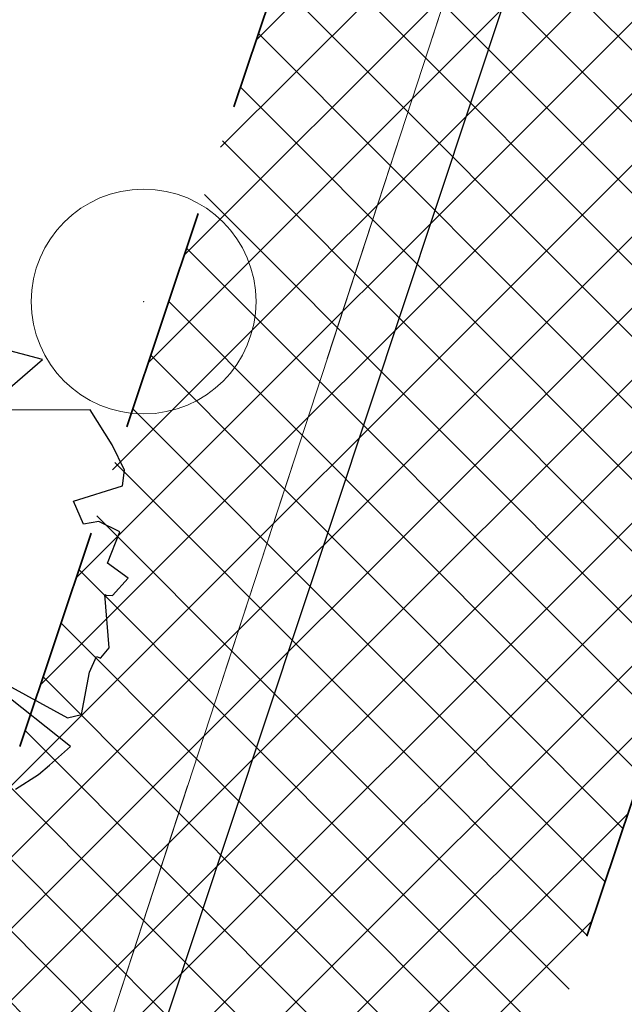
# Model space of a CAD drawing. Header units: metres. Extents: x 6599594 to 6600699, y 5687867 to 5691114.
# Tile 219 of 256: x 6599967.93 to 6599970.62, y 5688929.31 to 5688933.69. Entities that reach past the tile are written whole.
import ezdxf

# ---------------------------------------------------------------- set-up
doc = ezdxf.new("R2010")
doc.units = ezdxf.units.M
doc.header["$MEASUREMENT"] = 0
for name, pattern in [('1', [0]), ('BUG', [1.5, 1, -0.5]), ('GUK', [2, 1.5, -0.5]), ('GUZ', [1, 0.5, -0.5]), ('L_0_04', [1.5, 1, -0.5])]:
    doc.linetypes.add(name, pattern=pattern)
doc.layers.get('0').update_dxf_attribs({"color": 253, "linetype": 'CONTINUOUS', "lineweight": 13})
for name, color, linetype, lineweight in [('_kolor chodnik', 50, '1', 5), ('_kolor jezdnia', 4, '1', 0), ('_kolor pobocze', 211, '1', 5), ('_kolor zjazdy kostka', 7, '1', 5), ('_kolor ścieżka @ 1', 10, '1', 0), ('_nasadzenia', 72, 'BUG', 30), ('_obrzeze', 10, 'BUG', 35), ('Dzialki', 130, '1', 30), ('Kontury', 252, 'GUK', 9), ('OT_Komunikacja', 7, 'CONTINUOUS', 0), ('OT_ZagospodarowanieTerenu', 7, 'CONTINUOUS', 0), ('Uzytki', 252, 'GUZ', 9)]:
    doc.layers.add(name, color=color, linetype=linetype, lineweight=lineweight)
doc.layers.add('RS-drzewa projektowane', color=7, linetype='CONTINUOUS')
pattern_1 = [(45, (0, 0), (-0.1414213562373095, 0.1414213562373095), []), (135, (0, 0), (-0.1414213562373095, -0.1414213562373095), [])]

# ---------------------------------------------------------------- blocks, each defined once
blk = doc.blocks.new('d2')
at = {"layer": '_nasadzenia'}
for p, q in [((-293017.7984534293, 28215.74964162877), (-293018.0871430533, 28215.82655175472)), ((-293018.1938077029, 28215.40966504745), (-293017.7984534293, 28215.74964162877)), ((-293017.4792267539, 28215.41244162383), (-293018.1938077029, 28215.40966504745)), ((-293017.3314917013, 28215.17728852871), (-293017.4792267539, 28215.41244162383)), ((-293017.2482667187, 28215.00762989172), (-293017.3314917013, 28215.17728852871)), ((-293017.262052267, 28214.90370684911), (-293017.2482667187, 28215.00762989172)), ((-293017.5911168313, 28214.7988722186), (-293017.262052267, 28214.90370684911)), ((-293017.5240193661, 28214.64558719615), (-293017.5911168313, 28214.7988722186)), ((-293017.4198706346, 28214.66431921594), (-293017.5240193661, 28214.64558719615)), ((-293017.2806340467, 28214.59501953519), (-293017.4198706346, 28214.66431921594)), ((-293017.3634804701, 28214.38433277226), (-293017.2806340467, 28214.59501953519)), ((-293017.2244893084, 28214.28252699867), (-293017.3634804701, 28214.38433277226)), ((-293017.3293743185, 28214.16627670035), (-293017.2244893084, 28214.28252699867)), ((-293017.3515251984, 28213.81535557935), (-293017.3813259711, 28214.17316373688)), ((-293017.3813259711, 28214.17316373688), (-293017.3716003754, 28214.16984078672)), ((-293017.3716003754, 28214.16984078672), (-293017.3293743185, 28214.16627670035)), ((-293017.4071456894, 28213.74987151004), (-293017.3515251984, 28213.81535557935)), ((-293018.340181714, 28213.73353405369), (-293017.6313377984, 28213.34606689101)), ((-293017.6100354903, 28213.15411214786), (-293018.340181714, 28213.73353405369)), ((-293017.4827541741, 28213.65378966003), (-293017.4364681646, 28213.75747156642)), ((-293017.4364681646, 28213.75747156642), (-293017.4072913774, 28213.74750271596)), ((-293017.5369146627, 28213.36812186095), (-293017.4827541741, 28213.65378966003)), ((-293017.6313377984, 28213.34606689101), (-293017.5369146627, 28213.36812186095)), ((-293017.7507446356, 28213.02837527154), (-293017.6100354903, 28213.15411214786)), ((-293017.8259620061, 28212.96716830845), (-293017.7507446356, 28213.02837527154)), ((-293017.9794749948, 28212.86753276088), (-293017.8259620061, 28212.96716830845))]:
    blk.add_line(p, q, dxfattribs=at)
blk = doc.blocks.new('230')
at = {"color": 0, "linetype": 'Continuous', "lineweight": 18}
blk.add_circle((0, 0), 1, dxfattribs=at)

msp = doc.modelspace()

# ---------------------------------------------------------------- hatches: boundary and pattern name
at = {"layer": '_kolor chodnik'}
h = msp.add_hatch(dxfattribs=at)
h.set_pattern_fill('ANSI37', color=256, scale=1.6)
h.set_pattern_definition(pattern_1)
h.paths.add_polyline_path([(6599849.938171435, 5688542.085872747), (6599852.232147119, 5688548.938742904), (6599853.573135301, 5688548.489851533), (6599853.827082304, 5688549.248475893), (6599851.793849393, 5688549.929093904), (6599849.895278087, 5688548.982823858), (6599847.823506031, 5688542.793750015)])
edge = h.paths.add_edge_path()
edge.add_line((6600018.106075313, 5689087.454911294), (6600022.42781917, 5689091.229234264))
edge.add_line((6600022.42781917, 5689091.229234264), (6600020.233254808, 5689093.742094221))
edge.add_line((6600020.233254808, 5689093.742094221), (6600017.159471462, 5689091.057656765))
edge.add_arc((6600023.275194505, 5689085.385140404), 8.34143334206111, 137.1531558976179, 148.8016577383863)
edge.add_line((6600016.140105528, 5689089.706021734), (6600018.106075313, 5689087.454911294))
h.paths.add_polyline_path([(6600038.501784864, 5689187.59229436), (6600037.906968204, 5689187.700586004), (6600037.638296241, 5689186.224843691), (6600038.240083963, 5689186.115282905)])
h.paths.add_polyline_path([(6600069.098302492, 5689360.276020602), (6600068.321239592, 5689360.413462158), (6600068.064048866, 5689358.936495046), (6600068.836639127, 5689358.799546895)])
h.paths.add_polyline_path([(6600082.393785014, 5689362.950258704), (6600082.941124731, 5689366.103121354), (6600081.481377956, 5689366.361351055), (6600080.923159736, 5689363.210828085)])
h.paths.add_polyline_path([(6600074.022236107, 5689388.065861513), (6600072.983907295, 5689388.249860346), (6600072.723374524, 5689386.772538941), (6600073.760538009, 5689386.588865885)])
h.paths.add_polyline_path([(6600105.602402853, 5689486.45426531), (6600106.738797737, 5689489.760539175), (6600105.28818975, 5689490.281952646), (6600104.132785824, 5689486.965912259)])
h.paths.add_polyline_path([(6600132.519778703, 5689678.737346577), (6600131.636986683, 5689678.922259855), (6600131.330470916, 5689677.453953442), (6600132.212256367, 5689677.269208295)])
h.paths.add_polyline_path([(6600156.649397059, 5689798.7449027), (6600156.48800471, 5689797.95886096), (6600157.450195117, 5689797.757316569), (6600157.615023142, 5689798.542205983)])
h.paths.add_polyline_path([(6600189.055358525, 5689948.643107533), (6600187.902868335, 5689948.884512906), (6600187.600024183, 5689947.417400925), (6600188.748131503, 5689947.176379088)])
edge = h.paths.add_edge_path()
edge.add_line((6600204.459383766, 5690032.969035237), (6600204.153258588, 5690031.227801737))
edge.add_arc((6600202.328347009, 5690027.299936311), 4.331100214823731, 41.853001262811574, 65.08011546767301, ccw=False)
edge.add_arc((6600032.903931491, 5690051.979071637), 174.020003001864, 352.8070218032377, 353.495463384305)
edge.add_arc((6600202.372679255, 5690027.343587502), 5.999999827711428, 55.12102442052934, 69.64815978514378)
edge = h.paths.add_edge_path()
edge.add_line((6600205.046027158, 5690040.265402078), (6600204.972740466, 5690038.483452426))
edge.add_arc((6600203.986269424, 5690044.401803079), 5.999999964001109, 279.4630688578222, 294.9140560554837)
edge.add_line((6600206.513819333, 5690038.960158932), (6600206.607027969, 5690041.030672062))
edge.add_arc((6600203.986269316, 5690044.401803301), 4.270000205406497, 284.3702444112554, 307.86193139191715, ccw=False)
edge = h.paths.add_edge_path()
edge.add_arc((6600203.547470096, 5690044.558759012), 6.446878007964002, 324.43500910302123, 356.20133685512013, ccw=False)
edge.add_arc((6600203.986269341, 5690044.401803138), 6.000000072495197, 323.2169970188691, 357.4193489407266)
h.paths.add_polyline_path([(6600208.910055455, 5690121.713696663), (6600208.146285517, 5690121.748120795), (6600207.125602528, 5690121.794124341), (6600209.971605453, 5690121.665851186)])
edge = h.paths.add_edge_path()
edge.add_line((6600238.769818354, 5690481.648294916), (6600240.338176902, 5690490.87374652))
edge.add_line((6600240.338176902, 5690490.87374652), (6600241.251295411, 5690510.829461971))
edge.add_line((6600241.251295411, 5690510.829461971), (6600239.524022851, 5690510.928942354))
edge.add_line((6600239.524022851, 5690510.928942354), (6600238.633343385, 5690491.167757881))
edge.add_line((6600238.633343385, 5690491.167757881), (6600234.579716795, 5690467.661262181))
edge.add_line((6600234.579716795, 5690467.661262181), (6600234.449796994, 5690464.966873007))
edge.add_arc((6600242.443669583, 5690464.607462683), 8.001948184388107, 177.4256737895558, 268.2543056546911)
edge.add_line((6600242.199903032, 5690456.609228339), (6600242.216657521, 5690457.359274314))
edge.add_line((6600242.216657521, 5690457.359274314), (6600242.305257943, 5690458.836738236))
edge.add_arc((6600242.444504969, 5690464.607952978), 5.772894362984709, 177.0298084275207, 268.6178439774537, ccw=False)
edge.add_line((6600236.679365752, 5690464.907083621), (6600236.951876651, 5690470.95443634))
edge.add_line((6600236.951876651, 5690470.95443634), (6600238.15078669, 5690478.210832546))
edge.add_line((6600238.15078669, 5690478.210832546), (6600238.769818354, 5690481.648294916))
h.paths.add_polyline_path([(6600238.769818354, 5690481.648294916), (6600238.15078669, 5690478.210832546), (6600239.670056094, 5690477.930590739), (6600240.266710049, 5690481.376366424)])
edge = h.paths.add_edge_path()
edge.add_line((6600223.366500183, 5690460.339976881), (6600223.278629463, 5690457.997544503))
edge.add_arc((6600220.967166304, 5690465.656339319), 7.999999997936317, 286.7940807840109, 300.2738222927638)
edge.add_line((6600225.000231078, 5690458.747331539), (6600225.240084, 5690461.623695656))
edge.add_arc((6600221.105749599, 5690465.648640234), 5.76999998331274, 293.06724424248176, 315.7681070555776, ccw=False)
edge = h.paths.add_edge_path()
edge.add_arc((6600220.025145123, 5690444.676291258), 5.770000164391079, 37.996647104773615, 59.94382588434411, ccw=False)
edge.add_line((6600224.572175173, 5690448.22839199), (6600224.817793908, 5690451.081798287))
edge.add_arc((6600220.025145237, 5690444.676291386), 7.999999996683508, 53.19588653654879, 68.15166733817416)
edge.add_line((6600223.00235276, 5690452.101669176), (6600222.91504296, 5690449.670427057))
edge = h.paths.add_edge_path()
edge.add_arc((6600221.105749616, 5690465.648640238), 7.999999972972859, 328.0222308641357, 357.0132597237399)
edge.add_line((6600229.094882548, 5690465.23180147), (6600229.218816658, 5690467.593604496))
edge.add_line((6600229.218816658, 5690467.593604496), (6600228.218919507, 5690467.645774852))
edge.add_line((6600228.218919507, 5690467.645774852), (6600227.891778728, 5690461.411918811))
h.paths.add_polyline_path([(6600200.980142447, 5690012.236744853), (6600202.317278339, 5690011.956662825), (6600202.522293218, 5690012.935421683), (6600201.182321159, 5690013.216097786)])
h.paths.add_polyline_path([(6600196.457878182, 5689983.98337835), (6600195.202332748, 5689984.246370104), (6600194.899091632, 5689982.777335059), (6600196.150355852, 5689982.515240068)])
edge = h.paths.add_edge_path()
edge.add_line((6600112.305909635, 5689517.991018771), (6600112.691041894, 5689519.807934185))
edge.add_line((6600112.691041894, 5689519.807934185), (6600113.245521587, 5689522.423769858))
edge.add_line((6600113.245521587, 5689522.423769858), (6600111.553124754, 5689522.782507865))
edge.add_line((6600111.553124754, 5689522.782507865), (6600107.405864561, 5689503.21722655))
edge.add_line((6600107.405864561, 5689503.21722655), (6600099.494506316, 5689480.361667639))
edge.add_line((6600099.494506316, 5689480.361667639), (6600099.182814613, 5689478.891218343))
edge.add_arc((6600107.008997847, 5689477.232359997), 8.000059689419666, 168.0325629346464, 257.7529108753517)
edge.add_line((6600105.311960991, 5689469.414366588), (6600105.784990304, 5689471.593619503))
edge.add_arc((6600107.008927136, 5689477.232314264), 5.769999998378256, 168.0321375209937, 257.7533362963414, ccw=False)
edge.add_line((6600101.364343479, 5689478.42879883), (6600101.647245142, 5689479.76342708))
edge.add_line((6600101.647245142, 5689479.76342708), (6600104.132785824, 5689486.965912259))
edge.add_line((6600104.132785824, 5689486.965912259), (6600105.28818975, 5689490.281952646))
edge.add_line((6600105.28818975, 5689490.281952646), (6600108.240043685, 5689498.809726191))
edge.add_line((6600108.240043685, 5689498.809726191), (6600112.305909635, 5689517.991018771))
h.paths.add_polyline_path([(6600136.009573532, 5689645.499114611), (6600138.333647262, 5689645.012304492), (6600138.661671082, 5689646.578318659), (6600134.869459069, 5689647.372651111)])
at = {"layer": '_kolor jezdnia'}
h = msp.add_hatch(dxfattribs=at)
h.set_pattern_fill('ANSI37', color=4, scale=3.5)
h.set_pattern_definition([(45, (0, 0), (-0.3093592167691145, 0.3093592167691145), []), (135, (0, 0), (-0.3093592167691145, -0.3093592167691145), [])])
edge = h.paths.add_edge_path()
edge.add_line((6599833.066047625, 5688539.933393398), (6599850.649511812, 5688527.983462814))
edge.add_arc((6599857.337592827, 5688536.653968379), 10.95025544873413, 169.5012687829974, 232.3548431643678, ccw=False)
edge.add_arc((6599858.085851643, 5688536.618142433), 11.69295282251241, 162.2507788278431, 169.9967502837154, ccw=False)
edge.add_line((6599846.949484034, 5688540.182754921), (6599847.823506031, 5688542.793750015))
edge.add_line((6599847.823506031, 5688542.793750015), (6599849.895278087, 5688548.982823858))
edge.add_line((6599849.895278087, 5688548.982823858), (6599852.434748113, 5688556.56906746))
edge.add_line((6599852.434748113, 5688556.56906746), (6599928.48625871, 5688783.760284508))
edge.add_line((6599928.48625871, 5688783.760284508), (6599931.025728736, 5688791.34652811))
edge.add_line((6599931.025728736, 5688791.34652811), (6599996.657773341, 5688987.411326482))
edge.add_line((6599996.657773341, 5688987.411326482), (6599999.197243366, 5688994.997570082))
edge.add_line((6599999.197243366, 5688994.997570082), (6600021.930100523, 5689062.908193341))
edge.add_line((6600021.930100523, 5689062.908193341), (6600017.620224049, 5689067.371531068))
edge.add_line((6600017.620224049, 5689067.371531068), (6600016.714558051, 5689064.654078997))
edge.add_line((6600016.714558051, 5689064.654078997), (6600012.423620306, 5689051.835617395))
edge.add_line((6600012.423620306, 5689051.835617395), (6600009.884150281, 5689044.249373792))
edge.add_line((6600009.884150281, 5689044.249373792), (6599977.53516164, 5688947.612159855))
edge.add_line((6599977.53516164, 5688947.612159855), (6599974.995691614, 5688940.025916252))
edge.add_line((6599974.995691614, 5688940.025916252), (6599942.096912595, 5688841.746295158))
edge.add_line((6599942.096912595, 5688841.746295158), (6599939.557442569, 5688834.160051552))
edge.add_line((6599939.557442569, 5688834.160051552), (6599882.679288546, 5688664.246042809))
edge.add_line((6599882.679288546, 5688664.246042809), (6599880.139818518, 5688656.659799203))
edge.add_line((6599880.139818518, 5688656.659799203), (6599852.46454386, 5688573.984527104))
edge.add_line((6599852.46454386, 5688573.984527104), (6599842.470137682, 5688544.127903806))
edge.add_arc((6599835.706422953, 5688546.652910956), 7.219660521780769, 248.5480913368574, 339.52856074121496, ccw=False)
h.paths.add_polyline_path([(6600044.653202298, 5689172.271628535), (6600046.276244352, 5689181.431901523), (6600047.759199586, 5689189.801539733), (6600051.0603021, 5689208.432603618), (6600052.368792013, 5689215.817578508), (6600054.808584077, 5689229.587499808), (6600056.11707399, 5689236.972474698), (6600057.346666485, 5689243.912161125), (6600058.655146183, 5689251.297078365), (6600058.831439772, 5689252.292060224), (6600060.098987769, 5689259.445963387), (6600060.139929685, 5689259.677035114), (6600061.407468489, 5689266.830886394), (6600072.329030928, 5689328.470998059), (6600073.637511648, 5689335.855921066), (6600077.337304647, 5689356.73715072), (6600078.820259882, 5689365.106788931), (6600081.142794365, 5689378.214921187), (6600082.538516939, 5689386.092227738), (6600095.187867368, 5689457.483787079), (6600091.082877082, 5689465.8405575), (6600089.043088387, 5689454.328211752), (6600087.870641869, 5689447.711051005), (6600087.560133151, 5689445.958573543), (6600086.562151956, 5689440.326076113), (6600082.433200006, 5689417.022719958), (6600080.95024477, 5689408.65308175), (6600077.202698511, 5689387.502337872), (6600075.719743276, 5689379.132699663), (6600073.469199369, 5689366.430874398), (6600071.986244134, 5689358.061236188), (6600069.98686466, 5689346.776955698), (6600068.591142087, 5689338.899649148), (6600065.559290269, 5689321.78820693), (6600064.163567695, 5689313.910900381), (6600059.719426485, 5689288.828650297), (6600058.323703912, 5689280.951343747), (6600057.563846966, 5689276.662793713), (6600056.168124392, 5689268.785487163), (6600054.804920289, 5689261.091711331), (6600053.409197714, 5689253.21440478), (6600053.264817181, 5689252.399536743), (6600051.869094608, 5689244.522230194), (6600051.183555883, 5689240.653124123), (6600049.787833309, 5689232.775817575), (6600046.593849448, 5689214.749319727), (6600045.198126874, 5689206.872013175), (6600044.41754409, 5689202.466488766), (6600042.934588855, 5689194.096850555), (6600036.429952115, 5689157.38538759), (6600034.946996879, 5689149.01574938), (6600030.579776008, 5689124.367629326), (6600027.529365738, 5689107.151445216), (6600024.895072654, 5689094.014582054), (6600030.583685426, 5689094.264316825), (6600032.945013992, 5689106.191885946), (6600043.170247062, 5689163.901990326)])
edge = h.paths.add_edge_path()
edge.add_line((6600111.106812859, 5689535.144351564), (6600111.256844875, 5689535.85214863))
edge.add_line((6600111.256844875, 5689535.85214863), (6600112.915748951, 5689543.678261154))
edge.add_line((6600112.915748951, 5689543.678261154), (6600117.304772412, 5689564.384094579))
edge.add_line((6600117.304772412, 5689564.384094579), (6600119.067357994, 5689572.699339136))
edge.add_line((6600119.067357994, 5689572.699339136), (6600120.087667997, 5689577.512794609))
edge.add_line((6600120.087667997, 5689577.512794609), (6600121.642890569, 5689584.849775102))
edge.add_line((6600121.642890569, 5689584.849775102), (6600128.436769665, 5689616.900852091))
edge.add_line((6600128.436769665, 5689616.900852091), (6600129.991992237, 5689624.237832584))
edge.add_line((6600129.991992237, 5689624.237832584), (6600132.660554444, 5689636.827148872))
edge.add_line((6600132.660554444, 5689636.827148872), (6600133.208838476, 5689639.444704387))
edge.add_line((6600133.208838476, 5689639.444704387), (6600134.848957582, 5689647.274775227))
edge.add_line((6600134.848957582, 5689647.274775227), (6600138.97649476, 5689666.979995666))
edge.add_line((6600138.97649476, 5689666.979995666), (6600140.51410642, 5689674.320687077))
edge.add_line((6600140.51410642, 5689674.320687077), (6600145.209128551, 5689696.735129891))
edge.add_line((6600145.209128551, 5689696.735129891), (6600146.746740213, 5689704.075821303))
edge.add_line((6600146.746740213, 5689704.075821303), (6600151.462308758, 5689726.588354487))
edge.add_line((6600151.462308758, 5689726.588354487), (6600152.999920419, 5689733.929045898))
edge.add_line((6600152.999920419, 5689733.929045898), (6600155.244070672, 5689744.642813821))
edge.add_line((6600155.244070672, 5689744.642813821), (6600156.781682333, 5689751.983505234))
edge.add_line((6600156.781682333, 5689751.983505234), (6600161.635515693, 5689775.156126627))
edge.add_line((6600161.635515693, 5689775.156126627), (6600163.378142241, 5689783.475576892))
edge.add_line((6600163.378142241, 5689783.475576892), (6600163.850769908, 5689785.731942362))
edge.add_line((6600163.850769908, 5689785.731942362), (6600167.028500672, 5689800.902704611))
edge.add_line((6600167.028500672, 5689800.902704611), (6600179.49088801, 5689860.399222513))
edge.add_line((6600179.49088801, 5689860.399222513), (6600181.233514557, 5689868.718672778))
edge.add_line((6600181.233514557, 5689868.718672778), (6600181.84713393, 5689871.648144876))
edge.add_line((6600181.84713393, 5689871.648144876), (6600183.384745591, 5689878.988836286))
edge.add_line((6600183.384745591, 5689878.988836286), (6600184.935818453, 5689886.393792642))
edge.add_line((6600184.935818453, 5689886.393792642), (6600186.575937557, 5689894.223863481))
edge.add_line((6600186.575937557, 5689894.223863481), (6600194.05133812, 5689929.912074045))
edge.add_line((6600194.05133812, 5689929.912074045), (6600195.691457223, 5689937.742144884))
edge.add_line((6600195.691457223, 5689937.742144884), (6600202.915799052, 5689972.231779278))
edge.add_line((6600202.915799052, 5689972.231779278), (6600204.555918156, 5689980.061850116))
edge.add_line((6600204.555918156, 5689980.061850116), (6600206.062781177, 5689987.255744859))
edge.add_line((6600206.062781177, 5689987.255744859), (6600207.702900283, 5689995.085815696))
edge.add_line((6600207.702900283, 5689995.085815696), (6600210.232559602, 5690007.162628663))
edge.add_line((6600210.232559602, 5690007.162628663), (6600211.694938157, 5690014.144150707))
edge.add_arc((6600028.177652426, 5690052.584442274), 187.5000004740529, 348.1696294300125, 357.4195276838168)
edge.add_line((6600215.487522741, 5690044.142720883), (6600208.310270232, 5690026.480446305))
edge.add_arc((6600032.903933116, 5690051.97907145), 177.2500013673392, 348.1696294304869, 351.7289130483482, ccw=False)
edge.add_line((6600206.38894146, 5690015.640182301), (6600205.966941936, 5690013.625519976))
edge.add_line((6600205.966941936, 5690013.625519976), (6600204.326822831, 5690005.795449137))
edge.add_line((6600204.326822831, 5690005.795449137), (6600197.076961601, 5689971.183982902))
edge.add_line((6600197.076961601, 5689971.183982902), (6600195.334335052, 5689962.864532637))
edge.add_line((6600195.334335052, 5689962.864532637), (6600193.44722506, 5689953.855305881))
edge.add_line((6600193.44722506, 5689953.855305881), (6600191.909227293, 5689946.512771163))
edge.add_line((6600191.909227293, 5689946.512771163), (6600185.496844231, 5689915.899498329))
edge.add_line((6600185.496844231, 5689915.899498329), (6600183.856521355, 5689908.068454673))
edge.add_line((6600183.856521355, 5689908.068454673), (6600182.066605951, 5689899.523243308))
edge.add_line((6600182.066605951, 5689899.523243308), (6600180.32407057, 5689891.204228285))
edge.add_line((6600180.32407057, 5689891.204228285), (6600174.320344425, 5689862.541919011))
edge.add_line((6600174.320344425, 5689862.541919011), (6600172.577809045, 5689854.222903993))
edge.add_line((6600172.577809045, 5689854.222903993), (6600163.663810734, 5689811.666703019))
edge.add_line((6600163.663810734, 5689811.666703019), (6600162.023782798, 5689803.837067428))
edge.add_line((6600162.023782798, 5689803.837067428), (6600160.924220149, 5689798.587659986))
edge.add_line((6600160.924220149, 5689798.587659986), (6600159.279208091, 5689790.734229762))
edge.add_line((6600159.279208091, 5689790.734229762), (6600157.107250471, 5689780.365115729))
edge.add_line((6600157.107250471, 5689780.365115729), (6600155.462238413, 5689772.511685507))
edge.add_line((6600155.462238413, 5689772.511685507), (6600153.380318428, 5689762.572418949))
edge.add_line((6600153.380318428, 5689762.572418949), (6600151.735124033, 5689754.718118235))
edge.add_line((6600151.735124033, 5689754.718118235), (6600148.586504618, 5689739.686336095))
edge.add_line((6600148.586504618, 5689739.686336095), (6600146.885007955, 5689731.563243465))
edge.add_line((6600146.885007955, 5689731.563243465), (6600141.75088822, 5689707.052510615))
edge.add_line((6600141.75088822, 5689707.052510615), (6600140.110896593, 5689699.223048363))
edge.add_line((6600140.110896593, 5689699.223048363), (6600133.483561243, 5689667.583574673))
edge.add_line((6600133.483561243, 5689667.583574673), (6600131.860394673, 5689659.834436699))
edge.add_line((6600131.860394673, 5689659.834436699), (6600131.740984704, 5689659.26436315))
edge.add_line((6600131.740984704, 5689659.26436315), (6600130.117814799, 5689651.515209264))
edge.add_line((6600130.117814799, 5689651.515209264), (6600127.27873359, 5689637.961189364))
edge.add_line((6600127.27873359, 5689637.961189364), (6600126.924568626, 5689636.290366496))
edge.add_line((6600126.924568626, 5689636.290366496), (6600125.166244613, 5689627.995226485))
edge.add_line((6600125.166244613, 5689627.995226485), (6600118.009503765, 5689594.232298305))
edge.add_line((6600118.009503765, 5689594.232298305), (6600116.25117975, 5689585.937158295))
edge.add_line((6600116.25117975, 5689585.937158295), (6600113.665314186, 5689573.737975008))
edge.add_line((6600113.665314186, 5689573.737975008), (6600111.898534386, 5689565.402943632))
edge.add_line((6600111.898534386, 5689565.402943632), (6600104.889982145, 5689532.339115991))
edge.add_line((6600104.889982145, 5689532.339115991), (6600103.22663594, 5689524.492047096))
edge.add_line((6600103.22663594, 5689524.492047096), (6600096.623876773, 5689493.342605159))
edge.add_line((6600096.623876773, 5689493.342605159), (6600094.968986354, 5689485.535427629))
edge.add_line((6600094.968986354, 5689485.535427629), (6600094.300101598, 5689482.379870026))
edge.add_line((6600094.300101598, 5689482.379870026), (6600099.182814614, 5689478.891218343))
edge.add_line((6600099.182814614, 5689478.891218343), (6600099.494506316, 5689480.361667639))
edge.add_line((6600099.494506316, 5689480.361667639), (6600111.106812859, 5689535.144351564))
edge = h.paths.add_edge_path()
edge.add_arc((6600239.213891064, 5690851.400367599), 10.00000000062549, -2.8342403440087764, 76.13703556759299, ccw=False)
edge.add_line((6600249.201658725, 5690850.905901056), (6600249.082723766, 5690848.503524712))
edge.add_line((6600249.082723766, 5690848.503524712), (6600247.016487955, 5690806.767468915))
edge.add_line((6600247.016487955, 5690806.767468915), (6600246.092398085, 5690789.152178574))
edge.add_line((6600246.092398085, 5690789.152178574), (6600233.768116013, 5690572.015170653))
edge.add_line((6600233.768116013, 5690572.015170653), (6600228.959056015, 5690465.296202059))
edge.add_line((6600228.959056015, 5690465.296202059), (6600234.588724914, 5690465.017134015))
edge.add_line((6600234.588724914, 5690465.017134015), (6600239.262540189, 5690571.767576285))
edge.add_line((6600239.262540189, 5690571.767576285), (6600252.50503885, 5690806.400146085))
edge.add_line((6600252.50503885, 5690806.400146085), (6600254.569211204, 5690848.094521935))
edge.add_arc((6600262.559425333, 5690847.6989487), 7.999999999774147, 76.13703557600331, 177.1657596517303, ccw=False)
edge.add_line((6600264.476229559, 5690855.465921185), (6600241.609896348, 5690861.109083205))
edge = h.paths.add_edge_path()
edge.add_line((6600250.031475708, 5690451.625307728), (6600250.231741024, 5690455.772579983))
edge.add_line((6600250.231741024, 5690455.772579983), (6600246.257763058, 5690456.417303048))
edge.add_line((6600246.257763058, 5690456.417303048), (6600242.171761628, 5690456.61060902))
edge.add_arc((6600242.563100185, 5690464.586983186), 7.985968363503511, 176.9123644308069, 267.1911945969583, ccw=False)
edge.add_line((6600234.588724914, 5690465.017134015), (6600228.959056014, 5690465.296202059))
edge.add_arc((6600220.965133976, 5690465.657286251), 8.002072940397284, 267.8289300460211, 357.413716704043, ccw=False)
edge.add_line((6600220.661989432, 5690457.660957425), (6600212.406915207, 5690458.119572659))
edge.add_line((6600212.406915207, 5690458.119572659), (6600208.431872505, 5690457.817501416))
edge.add_line((6600208.431872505, 5690457.817501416), (6600208.233912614, 5690454.548331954))
edge.add_line((6600208.233912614, 5690454.548331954), (6600212.129565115, 5690453.127270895))
edge.add_line((6600212.129565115, 5690453.127270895), (6600218.640548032, 5690452.76554962))
edge.add_line((6600218.640548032, 5690452.76554962), (6600216.486747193, 5690452.885205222))
edge.add_line((6600216.486747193, 5690452.885205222), (6600220.468905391, 5690452.663974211))
edge.add_arc((6600220.025145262, 5690444.676291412), 7.99999997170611, -0.3386579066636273, 86.8201700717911, ccw=False)
edge.add_line((6600228.025005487, 5690444.629006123), (6600227.803602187, 5690439.649256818))
edge.add_line((6600227.803602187, 5690439.649256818), (6600226.885525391, 5690435.936828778))
edge.add_line((6600226.885525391, 5690435.936828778), (6600225.534849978, 5690405.967249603))
edge.add_line((6600225.534849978, 5690405.967249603), (6600226.115199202, 5690402.187514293))
edge.add_line((6600226.115199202, 5690402.187514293), (6600213.445139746, 5690121.008786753))
edge.add_line((6600213.445139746, 5690121.008786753), (6600213.352800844, 5690118.960058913))
edge.add_line((6600213.352800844, 5690118.960058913), (6600209.980184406, 5690044.131649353))
edge.add_arc((6600203.98626942, 5690044.401803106), 5.999999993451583, 257.4162346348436, 357.41934921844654, ccw=False)
edge.add_line((6600202.679069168, 5690038.545931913), (6600201.589735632, 5690033.666039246))
edge.add_line((6600201.589735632, 5690033.666039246), (6600203.67987942, 5690033.199458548))
edge.add_arc((6600202.372679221, 5690027.343587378), 5.999999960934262, -8.27108729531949, 77.41623506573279, ccw=False)
edge.add_line((6600208.310270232, 5690026.480446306), (6600215.487522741, 5690044.142720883))
edge.add_line((6600215.487522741, 5690044.142720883), (6600216.199687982, 5690059.9446614))
edge.add_line((6600216.199687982, 5690059.9446614), (6600216.537356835, 5690067.437056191))
edge.add_line((6600216.537356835, 5690067.437056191), (6600223.893528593, 5690230.66011469))
edge.add_line((6600223.893528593, 5690230.66011469), (6600224.231197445, 5690238.152509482))
edge.add_line((6600224.231197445, 5690238.152509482), (6600233.507835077, 5690443.987992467))
edge.add_arc((6600241.499722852, 5690443.627812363), 7.999999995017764, 87.29208981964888, 177.4195277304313, ccw=False)
edge.add_line((6600241.877677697, 5690451.618879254), (6600246.021541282, 5690451.422886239))
edge.add_line((6600246.021541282, 5690451.422886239), (6600246.427694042, 5690451.44338883))
edge.add_line((6600246.427694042, 5690451.44338883), (6600246.79397003, 5690451.461878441))
edge.add_line((6600246.79397003, 5690451.461878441), (6600250.031475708, 5690451.625307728))
edge = h.paths.add_edge_path()
edge.add_line((6600007.33756506, 5689086.20374581), (6600006.980466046, 5689080.740822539))
edge.add_line((6600006.980466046, 5689080.740822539), (6600007.229745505, 5689080.720859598))
edge.add_line((6600007.229745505, 5689080.720859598), (6600008.093335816, 5689080.601653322))
edge.add_line((6600008.093335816, 5689080.601653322), (6600008.702681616, 5689080.53831051))
edge.add_arc((6600008.140193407, 5689070.554142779), 9.999999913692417, -18.557800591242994, 86.77547804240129, ccw=False)
edge.add_line((6600017.620224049, 5689067.371531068), (6600021.930100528, 5689062.908193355))
edge.add_arc((6599734.83819726, 5689159.011261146), 302.7499967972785, 341.4922000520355, 343.8640860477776)
edge.add_arc((6600034.895369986, 5689072.315877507), 9.581213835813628, 98.63328270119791, 164.5273290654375, ccw=False)
edge.add_line((6600033.457137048, 5689081.788529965), (6600033.832640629, 5689081.798737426))
edge.add_line((6600033.832640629, 5689081.798737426), (6600034.422462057, 5689082.05700874))
edge.add_line((6600034.422462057, 5689082.05700874), (6600036.833623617, 5689082.139040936))
edge.add_line((6600036.833623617, 5689082.139040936), (6600036.730225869, 5689087.148851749))
edge.add_line((6600036.730225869, 5689087.148851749), (6600036.579860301, 5689087.134303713))
edge.add_arc((6600036.479565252, 5689093.136286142), 6.002820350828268, 169.1687651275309, 270.9573417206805, ccw=False)
edge.add_line((6600030.583685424, 5689094.264316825), (6600024.895072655, 5689094.014582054))
edge.add_arc((6600015.200558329, 5689096.162123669), 9.929528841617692, 271.0943432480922, 347.5094668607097, ccw=False)
edge.add_arc((6600014.909438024, 5689089.646776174), 3.446070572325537, 264.4236009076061, 278.0194998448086, ccw=False)
edge.add_line((6600014.574573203, 5689086.217014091), (6600014.299554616, 5689086.232508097))
edge.add_line((6600014.299554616, 5689086.232508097), (6600010.474232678, 5689086.448019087))
edge.add_line((6600010.474232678, 5689086.448019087), (6600007.33756506, 5689086.20374581))
edge = h.paths.add_edge_path()
edge.add_line((6600105.490725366, 5689463.953528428), (6600106.927559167, 5689464.047234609))
edge.add_line((6600106.927559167, 5689464.047234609), (6600107.835, 5689468.66))
edge.add_line((6600107.835, 5689468.66), (6600105.311960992, 5689469.414366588))
edge.add_arc((6600107.008997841, 5689477.232359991), 8.000059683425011, 168.0325628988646, 257.75291091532, ccw=False)
edge.add_line((6600099.182814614, 5689478.891218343), (6600094.300101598, 5689482.379870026))
edge.add_arc((6600586.245114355, 5689378.104238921), 502.8750369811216, 168.032376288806, 169.9522165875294)
edge.add_line((6600091.082877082, 5689465.8405575), (6600095.187867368, 5689457.483787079))
edge.add_arc((6600103.065173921, 5689456.088064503), 8.000000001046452, 77.7533362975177, 169.9524553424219, ccw=False)
edge.add_line((6600104.762140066, 5689463.906012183), (6600105.490725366, 5689463.953528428))
at = {"layer": '_kolor pobocze'}
h = msp.add_hatch(dxfattribs=at)
h.set_pattern_fill('ANSI37', color=256, scale=1.6)
h.set_pattern_definition(pattern_1)
edge = h.paths.add_edge_path()
edge.add_line((6600035.926965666, 5689101.569442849), (6600036.046865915, 5689102.311543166))
edge.add_arc((6600058.171848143, 5689233.778275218), 133.3154772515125, 259.4578941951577, 260.4470163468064, ccw=False)
edge.add_line((6600033.780707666, 5689102.713067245), (6600032.142559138, 5689101.847662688))
edge.add_arc((6599734.838175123, 5689159.011266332), 302.7500195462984, 347.6801154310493, 349.11639019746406, ccw=False)
edge.add_arc((6600036.478170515, 5689093.133441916), 6.000000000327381, 167.68011541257, 271.5571101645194)
edge.add_line((6600036.64121064, 5689087.1356575), (6600036.730491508, 5689087.137804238))
edge.add_line((6600036.730491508, 5689087.137804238), (6600036.712463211, 5689087.887583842))
edge.add_line((6600036.712463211, 5689087.887583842), (6600036.559840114, 5689087.884077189))
edge.add_arc((6600036.482532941, 5689093.14290691), 5.259397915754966, 170.6455005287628, 270.8422131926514, ccw=False)
edge.add_arc((6600545.796425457, 5688991.216220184), 524.6691769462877, 167.9170060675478, 168.7028219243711, ccw=False)
edge.add_line((6600032.751078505, 5689101.044345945), (6600034.011432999, 5689101.917298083))
edge.add_line((6600034.011432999, 5689101.917298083), (6600035.926965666, 5689101.569442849))
edge = h.paths.add_edge_path()
edge.add_line((6600002.828843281, 5688994.032881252), (6600003.066918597, 5688994.74409159))
edge.add_line((6600003.066918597, 5688994.74409159), (6600001.227880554, 5688995.359703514))
edge.add_line((6600001.227880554, 5688995.359703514), (6600000.55876659, 5688996.702196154))
edge.add_line((6600000.55876659, 5688996.702196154), (6600022.641310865, 5689062.67011804))
edge.add_arc((6599734.838193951, 5689159.011262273), 303.5000002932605, 341.4922000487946, 343.8640860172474)
edge.add_arc((6600035.267451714, 5689072.092773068), 9.250000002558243, 91.55711016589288, 163.8640860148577, ccw=False)
edge.add_line((6600035.016098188, 5689081.339357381), (6600036.868703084, 5689081.389717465))
edge.add_line((6600036.868703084, 5689081.389717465), (6600036.850674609, 5689082.139504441))
edge.add_line((6600036.850674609, 5689082.139504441), (6600034.99571817, 5689082.089080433))
edge.add_arc((6600035.267451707, 5689072.092773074), 9.999999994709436, 91.55711014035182, 163.8640860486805)
edge.add_arc((6599734.838192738, 5689159.011262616), 302.7500015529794, 341.4922000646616, 343.8640860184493, ccw=False)
edge.add_line((6600021.930100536, 5689062.908193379), (6599999.748942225, 5688996.645678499))
edge.add_line((6599999.748942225, 5688996.645678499), (6600000.695212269, 5688994.747107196))
edge.add_line((6600000.695212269, 5688994.747107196), (6600002.828843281, 5688994.032881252))
h.paths.add_polyline_path([(6599971.7492186, 5688907.297112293), (6599971.084233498, 5688908.631320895), (6599997.822068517, 5688988.526766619), (6599999.164561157, 5688989.195880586), (6600001.003599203, 5688988.580268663), (6600001.241674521, 5688989.291479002), (6599999.108043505, 5688990.005704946), (6599997.209472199, 5688989.059434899), (6599970.270280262, 5688908.583087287), (6599971.216550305, 5688906.684515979), (6599973.350181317, 5688905.970290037), (6599973.588256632, 5688906.681500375)])
h.paths.add_polyline_path([(6599932.504667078, 5688790.060553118), (6599931.835553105, 5688791.403045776), (6599968.343406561, 5688900.4641754), (6599969.685899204, 5688901.133289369), (6599971.524937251, 5688900.517677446), (6599971.763012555, 5688901.228887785), (6599969.629381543, 5688901.94311373), (6599967.730810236, 5688900.996843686), (6599931.025728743, 5688791.34652811), (6599931.971998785, 5688789.447956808), (6599934.105629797, 5688788.73373086), (6599934.343705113, 5688789.4449412)])
at = {"layer": '_kolor zjazdy kostka'}
h = msp.add_hatch(dxfattribs=at)
h.set_pattern_fill('ANSI37', color=256, scale=1.6)
h.set_pattern_definition(pattern_1)
h.paths.add_polyline_path([(6600244.137440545, 5690813.934732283), (6600242.369522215, 5690814.022127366), (6600242.097568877, 5690808.528921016), (6600243.865482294, 5690808.441426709)])
h.paths.add_polyline_path([(6600247.012128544, 5690806.679412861), (6600247.442736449, 5690815.377295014), (6600247.393289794, 5690814.378518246), (6600247.113277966, 5690808.722537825)])
h.paths.add_polyline_path([(6600242.297085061, 5690788.088808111), (6600240.958726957, 5690788.155683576), (6600240.648818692, 5690782.664569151), (6600241.987258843, 5690782.599147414)])
h.paths.add_polyline_path([(6600245.558275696, 5690780.919298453), (6600246.037231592, 5690789.405686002), (6600244.985820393, 5690788.453468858), (6600244.612601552, 5690781.981345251)])
h.paths.add_polyline_path([(6600241.348405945, 5690723.711515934), (6600242.272017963, 5690722.691689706), (6600242.749709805, 5690731.155680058), (6600241.698138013, 5690730.203317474), (6600241.472690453, 5690726.27550499)])
h.paths.add_polyline_path([(6600225.772794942, 5690394.589141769), (6600224.731429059, 5690393.637598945), (6600224.461246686, 5690387.644646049), (6600225.412923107, 5690386.603142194)])
h.paths.add_polyline_path([(6600223.012390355, 5690333.280720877), (6600223.372595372, 5690341.272607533), (6600222.32835346, 5690340.318436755), (6600222.058239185, 5690334.324941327)])
h.paths.add_polyline_path([(6600215.496388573, 5690166.390602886), (6600215.856593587, 5690174.382489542), (6600214.812834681, 5690173.428760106), (6600214.542018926, 5690167.435062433)])
h.paths.add_polyline_path([(6600212.446537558, 5690121.053392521), (6600213.399499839, 5690120.010473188), (6600213.788744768, 5690128.503024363), (6600212.745135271, 5690127.54943145)])
h.paths.add_polyline_path([(6600209.977420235, 5690121.665589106), (6600210.225142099, 5690127.162117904), (6600207.346107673, 5690127.291879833), (6600207.119593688, 5690121.794395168)])
h.paths.add_polyline_path([(6600207.950178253, 5690070.725854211), (6600204.880846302, 5690070.828947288), (6600204.643784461, 5690065.333808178), (6600207.702521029, 5690065.204598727)])
h.paths.add_polyline_path([(6600200.981479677, 5690012.236464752), (6600199.969248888, 5690007.339980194), (6600201.282587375, 5690007.064882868), (6600202.31726072, 5690011.956666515)])
h.paths.add_polyline_path([(6600193.613960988, 5689970.406358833), (6600192.398010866, 5689970.660657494), (6600191.286205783, 5689965.274578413), (6600192.486379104, 5689965.023185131)])
h.paths.add_polyline_path([(6600189.061271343, 5689948.671423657), (6600189.98413328, 5689953.050774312), (6600188.818902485, 5689953.32186217), (6600187.908781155, 5689948.91282903)])
h.paths.add_polyline_path([(6600180.976201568, 5689915.317449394), (6600179.952861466, 5689910.421322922), (6600181.008474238, 5689910.200199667), (6600182.033843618, 5689915.09540201)])
h.paths.add_polyline_path([(6600176.508279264, 5689893.538690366), (6600177.476023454, 5689893.335973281), (6600178.603605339, 5689898.719146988), (6600177.636002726, 5689898.922290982)])
h.paths.add_polyline_path([(6600179.28182965, 5689859.401159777), (6600180.522246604, 5689860.211927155), (6600181.057490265, 5689860.561775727), (6600183.598022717, 5689860.029600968), (6600184.726606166, 5689865.412570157), (6600182.186324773, 5689865.943033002), (6600181.604764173, 5689866.832779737), (6600181.024456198, 5689867.720610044)])
h.paths.add_polyline_path([(6600160.200810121, 5689810.862606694), (6600159.232772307, 5689811.065842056), (6600158.207991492, 5689806.171529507), (6600159.175735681, 5689805.968812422)])
h.paths.add_polyline_path([(6600156.49391753, 5689797.987177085), (6600155.463416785, 5689793.068691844), (6600156.431160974, 5689792.865974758), (6600157.461419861, 5689797.784520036)])
edge = h.paths.add_edge_path()
edge.add_arc((6600173.111981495, 5689800.679690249), 5.999999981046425, 204.673115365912, 239.5411154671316, ccw=False)
edge.add_arc((6600173.162096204, 5689800.685330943), 6.047914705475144, 168.3203586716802, 204.5234866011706, ccw=False)
edge.add_line((6600167.239404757, 5689801.9096668), (6600163.651667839, 5689784.781499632))
edge.add_arc((6600169.524220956, 5689783.551410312), 5.999999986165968, 139.2146049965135, 168.1696294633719, ccw=False)
edge.add_arc((6600169.524220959, 5689783.551410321), 5.999999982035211, 96.80962310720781, 139.2146050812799, ccw=False)
edge.add_line((6600168.812796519, 5689789.509083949), (6600170.070461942, 5689795.507731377))
h.paths.add_polyline_path([(6600163.526364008, 5689776.866746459), (6600166.051243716, 5689776.337874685), (6600167.179826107, 5689781.720838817), (6600164.653945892, 5689782.249920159), (6600163.941148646, 5689783.340449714), (6600163.493329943, 5689784.025580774), (6600161.750703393, 5689775.706130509), (6600162.438017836, 5689776.155376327)])
h.paths.add_polyline_path([(6600152.614191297, 5689774.643430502), (6600153.639138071, 5689779.536616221), (6600152.646757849, 5689779.744928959), (6600151.646447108, 5689774.846147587)])
h.paths.add_polyline_path([(6600150.121074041, 5689767.466820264), (6600148.177624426, 5689758.16795459), (6600149.115997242, 5689757.971390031), (6600151.066362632, 5689767.268392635)])
h.paths.add_polyline_path([(6600142.970741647, 5689739.332500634), (6600141.888449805, 5689734.142420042), (6600144.036614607, 5689733.695518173), (6600145.123068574, 5689738.882330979)])
h.paths.add_polyline_path([(6600136.256357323, 5689701.052153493), (6600137.154085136, 5689700.864096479), (6600138.287960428, 5689706.274871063), (6600137.386492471, 5689706.464182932)])
h.paths.add_polyline_path([(6600130.081494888, 5689667.099389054), (6600129.212847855, 5689667.281639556), (6600128.083282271, 5689661.898895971), (6600128.953953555, 5689661.716447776)])
h.paths.add_polyline_path([(6600128.397394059, 5689659.030340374), (6600127.554144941, 5689659.207226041), (6600126.49340855, 5689653.810049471), (6600127.269860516, 5689653.647397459)])
h.paths.add_polyline_path([(6600134.990411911, 5689640.633636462), (6600137.30714639, 5689640.148363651), (6600138.339560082, 5689645.040620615), (6600136.015486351, 5689645.500958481), (6600135.435178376, 5689646.388788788), (6600134.8548704, 5689647.276619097), (6600133.214751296, 5689639.446548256), (6600134.102581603, 5689640.026856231)])
h.paths.add_polyline_path([(6600122.164164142, 5689634.294831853), (6600121.024067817, 5689628.914244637), (6600122.015114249, 5689628.705875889), (6600123.155614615, 5689634.086346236)])
h.paths.add_polyline_path([(6600114.54207576, 5689593.450769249), (6600113.493359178, 5689593.398339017), (6600112.364315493, 5689588.045694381), (6600113.29076438, 5689587.54753241)])
h.paths.add_polyline_path([(6600110.194543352, 5689572.941097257), (6600109.20781945, 5689573.148880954), (6600108.067717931, 5689567.768269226), (6600109.05014319, 5689567.535215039)])
h.paths.add_polyline_path([(6600119.083213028, 5689565.540446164), (6600119.089125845, 5689565.542290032), (6600121.462438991, 5689565.065690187), (6600122.598093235, 5689570.447168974), (6600120.229622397, 5689570.949214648), (6600119.651446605, 5689571.8119627), (6600119.073270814, 5689572.727655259), (6600117.310757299, 5689564.412754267)])
h.paths.add_polyline_path([(6600101.698666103, 5689532.937884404), (6600100.730666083, 5689533.141679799), (6600099.694214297, 5689528.250234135), (6600100.669121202, 5689528.045267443)])
h.paths.add_polyline_path([(6600094.064021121, 5689496.827028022), (6600093.080194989, 5689497.033910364), (6600092.036590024, 5689492.143967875), (6600093.038865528, 5689491.933250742)])
h.paths.add_polyline_path([(6600083.709836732, 5689453.74980843), (6600082.738586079, 5689448.336231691), (6600084.647281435, 5689448.027407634), (6600085.606840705, 5689453.416583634)])
h.paths.add_polyline_path([(6600084.434394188, 5689446.82589514), (6600083.348896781, 5689447.018140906), (6600082.567374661, 5689442.58660872), (6600083.649300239, 5689442.394910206)])
h.paths.add_polyline_path([(6600078.04194071, 5689410.721110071), (6600078.996952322, 5689416.137564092), (6600078.054833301, 5689416.304853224), (6600077.111232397, 5689410.886043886)])
h.paths.add_polyline_path([(6600072.911565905, 5689386.768652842), (6600071.960466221, 5689381.312635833), (6600072.800073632, 5689381.16322159), (6600073.766450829, 5689386.590709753)])
h.paths.add_polyline_path([(6600082.887400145, 5689379.432062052), (6600085.278102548, 5689379.03494316), (6600086.160383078, 5689383.956496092), (6600083.759726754, 5689384.355378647), (6600083.152078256, 5689385.224725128), (6600082.544429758, 5689386.094071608), (6600081.148707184, 5689378.216765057), (6600082.018053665, 5689378.824413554)])
h.paths.add_polyline_path([(6600080.731401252, 5689363.247695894), (6600080.041469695, 5689363.369939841), (6600079.433821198, 5689364.239286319), (6600078.8261727, 5689365.1086328), (6600077.343217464, 5689356.73899459), (6600078.212563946, 5689357.346643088), (6600079.081910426, 5689357.954291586), (6600081.429189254, 5689357.564866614), (6600082.388748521, 5689362.980514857)])
h.paths.add_polyline_path([(6600069.104215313, 5689360.304336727), (6600070.063917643, 5689365.720487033), (6600069.2708267, 5689365.861009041), (6600068.327152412, 5689360.441778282)])
h.paths.add_polyline_path([(6600066.550616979, 5689345.891799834), (6600065.546169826, 5689346.069805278), (6600064.677796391, 5689341.145792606), (6600065.678290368, 5689340.968483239)])
h.paths.add_polyline_path([(6600061.138656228, 5689321.077501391), (6600060.270282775, 5689316.15348863), (6600061.250715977, 5689315.979734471), (6600062.127590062, 5689320.902245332)])
h.paths.add_polyline_path([(6600055.325252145, 5689288.11325564), (6600054.456878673, 5689283.189242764), (6600055.410852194, 5689283.020177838), (6600056.283178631, 5689287.917022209)])
h.paths.add_polyline_path([(6600048.045675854, 5689182.819289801), (6600050.371939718, 5689182.407116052), (6600051.31444535, 5689187.67761207), (6600048.980409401, 5689188.064690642), (6600048.372760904, 5689188.934037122), (6600047.765112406, 5689189.803383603), (6600046.306982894, 5689181.603992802), (6600046.972918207, 5689182.069462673)])
h.paths.add_polyline_path([(6600040.943690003, 5689201.374141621), (6600039.339175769, 5689201.66987967), (6600038.429882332, 5689196.244216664), (6600039.984130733, 5689195.958493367)])
h.paths.add_polyline_path([(6600032.993704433, 5689156.473759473), (6600032.278185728, 5689156.600537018), (6600031.299242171, 5689151.188930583), (6600032.034145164, 5689151.058111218)])
h.paths.add_polyline_path([(6600026.309179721, 5689123.603833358), (6600025.417362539, 5689118.683970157), (6600026.271201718, 5689118.532684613), (6600027.143528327, 5689123.456001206)])
h.paths.add_polyline_path([(6600013.302986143, 5689054.462576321), (6600015.842456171, 5689062.048819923), (6600014.576741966, 5689061.417973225), (6600012.672139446, 5689055.728290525)])
h.paths.add_polyline_path([(6599974.547216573, 5688938.686171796), (6599977.086686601, 5688946.272415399), (6599975.820972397, 5688945.641568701), (6599973.916369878, 5688939.951886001)])
h.paths.add_polyline_path([(6599942.102825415, 5688841.748139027), (6599940.837111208, 5688841.117292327), (6599938.932508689, 5688835.427609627), (6599939.563355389, 5688834.161895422)])
h.paths.add_polyline_path([(6599882.685201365, 5688664.247886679), (6599881.419487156, 5688663.617039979), (6599879.514884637, 5688657.927357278), (6599880.145731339, 5688656.661643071)])
h.paths.add_polyline_path([(6599851.799762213, 5688549.930937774), (6599853.832995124, 5688549.250319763), (6599855.42016389, 5688553.991722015), (6599853.386930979, 5688554.672340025), (6599852.913795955, 5688555.621625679), (6599852.440660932, 5688556.570911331), (6599849.901190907, 5688548.984667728)])
h.paths.add_polyline_path([(6600233.581687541, 5690586.458647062), (6600234.520016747, 5690585.337735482), (6600234.976631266, 5690593.428266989), (6600233.922640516, 5690592.499827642)])
h.paths.add_polyline_path([(6600231.72837122, 5690526.750719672), (6600230.676277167, 5690525.793817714), (6600230.420013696, 5690519.782861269), (6600231.363586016, 5690518.655686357)])
h.paths.add_polyline_path([(6600237.577122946, 5690639.505119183), (6600236.516490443, 5690638.540451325), (6600236.176926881, 5690632.541599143), (6600237.1204992, 5690631.41442423)])
h.paths.add_polyline_path([(6600238.927801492, 5690681.139540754), (6600239.8637879, 5690680.021427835), (6600240.320411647, 5690688.112122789), (6600239.268317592, 5690687.155220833)])
h.paths.add_polyline_path([(6600218.12228406, 5690224.814875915), (6600217.079933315, 5690223.86243318), (6600216.809648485, 5690217.865326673), (6600217.762143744, 5690216.822918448)])
h.paths.add_polyline_path([(6600219.363739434, 5690274.535639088), (6600220.31588625, 5690273.493612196), (6600220.675810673, 5690281.480778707), (6600219.633750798, 5690280.528598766)])
h.paths.add_polyline_path([(6600168.759867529, 5689856.554734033), (6600169.729143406, 5689856.3516961), (6600170.857343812, 5689861.737822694), (6600169.889741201, 5689861.940966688)])
h.paths.add_polyline_path([(6600168.841833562, 5689852.115601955), (6600167.871405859, 5689852.319339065), (6600166.844894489, 5689847.425845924), (6600167.816759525, 5689847.221809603)])
at = {"layer": '_kolor ścieżka @ 1'}
h = msp.add_hatch(dxfattribs=at)
h.set_pattern_fill('ANSI37', color=10, scale=1.8)
h.set_pattern_definition([(45, (0, 0), (-0.1590990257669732, 0.1590990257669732), []), (135, (0, 0), (-0.1590990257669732, -0.1590990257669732), [])])
edge = h.paths.add_edge_path()
edge.add_line((6599877.145262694, 5688659.244027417), (6599854.614951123, 5688591.938475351))
edge.add_line((6599854.614951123, 5688591.938475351), (6599854.214414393, 5688589.387325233))
edge.add_line((6599854.214414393, 5688589.387325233), (6599839.435327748, 5688545.233719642))
edge.add_arc((6599834.523035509, 5688547.748213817), 5.518450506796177, 246.51508714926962, 332.8930934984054, ccw=False)
edge.add_line((6599832.323891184, 5688542.686883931), (6599836.925902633, 5688539.594394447))
edge.add_arc((6599835.881373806, 5688546.52869976), 7.012533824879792, 278.5661808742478, 339.9794081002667)
edge.add_line((6599842.470137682, 5688544.127903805), (6599857.359687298, 5688588.607952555))
edge.add_line((6599857.359687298, 5688588.607952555), (6599857.303782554, 5688591.591210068))
edge.add_line((6599857.303782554, 5688591.591210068), (6599879.508971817, 5688657.925513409))
edge.add_line((6599879.508971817, 5688657.925513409), (6599879.193548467, 5688658.558370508))
edge.add_line((6599879.193548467, 5688658.558370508), (6599877.145262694, 5688659.244027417))
h.paths.add_polyline_path([(6599879.193548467, 5688658.558370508), (6599879.508971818, 5688657.925513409), (6599881.413574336, 5688663.615196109), (6599880.780717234, 5688663.299772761), (6599878.732431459, 5688663.985429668), (6599877.145262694, 5688659.244027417)])
h.paths.add_polyline_path([(6599938.92659587, 5688835.425765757), (6599938.611172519, 5688836.058622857), (6599936.562886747, 5688836.744279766), (6599878.732431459, 5688663.985429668), (6599880.780717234, 5688663.299772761), (6599881.413574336, 5688663.615196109)])
h.paths.add_polyline_path([(6599974.364844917, 5688941.291630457), (6599974.049421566, 5688941.924487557), (6599972.001135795, 5688942.610144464), (6599936.562886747, 5688836.744279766), (6599938.611172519, 5688836.058622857), (6599938.92659587, 5688835.425765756)])
h.paths.add_polyline_path([(6599974.049421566, 5688941.924487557), (6599974.364844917, 5688941.291630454), (6600009.253303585, 5689045.515087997), (6600008.937880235, 5689046.147945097), (6600006.889594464, 5689046.833602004), (6599972.001135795, 5688942.610144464)])
h.paths.add_polyline_path([(6600008.937880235, 5689046.147945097), (6600009.253303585, 5689045.515087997), (6600011.157906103, 5689051.204770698), (6600010.525049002, 5689050.889347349), (6600008.476763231, 5689051.575004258), (6600006.889594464, 5689046.833602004)])
edge = h.paths.add_edge_path()
edge.add_arc((6599858.085851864, 5688536.618142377), 11.69295304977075, 162.2507788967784, 169.9967501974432)
edge.add_line((6599846.570656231, 5688538.649255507), (6599849.824991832, 5688528.706403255))
edge.add_line((6599849.824991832, 5688528.706403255), (6599853.13552, 5688528.731057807))
edge.add_line((6599853.13552, 5688528.731057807), (6599849.868997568, 5688538.728963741))
edge.add_line((6599849.868997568, 5688538.728963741), (6599850.886451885, 5688541.768438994))
edge.add_line((6599850.886451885, 5688541.768438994), (6599849.938171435, 5688542.085872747))
edge.add_line((6599849.938171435, 5688542.085872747), (6599847.823506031, 5688542.793750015))
edge.add_line((6599847.823506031, 5688542.793750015), (6599846.949484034, 5688540.182754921))
edge = h.paths.add_edge_path()
edge.add_arc((6600008.743460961, 5689068.123037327), 7.659999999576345, 341.4922000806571, 372.1491631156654)
edge.add_line((6600016.231900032, 5689069.735141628), (6600014.371922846, 5689078.374983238))
edge.add_arc((6600008.140193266, 5689070.554142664), 10.00000004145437, 51.45178747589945, 78.26461791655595)
edge.add_line((6600010.174112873, 5689080.345116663), (6600010.018184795, 5689077.57739322))
edge.add_arc((6600009.814745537, 5689075.098871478), 2.486856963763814, 14.594442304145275, 85.30763078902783, ccw=False)
edge.add_line((6600012.221360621, 5689075.725498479), (6600013.747330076, 5689068.63716722))
edge.add_line((6600013.747330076, 5689068.63716722), (6600013.596857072, 5689066.921144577))
edge.add_line((6600013.596857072, 5689066.921144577), (6600008.476763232, 5689051.575004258))
edge.add_line((6600008.476763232, 5689051.575004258), (6600010.525049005, 5689050.889347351))
edge.add_line((6600010.525049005, 5689050.889347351), (6600011.157906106, 5689051.204770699))
edge.add_line((6600011.157906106, 5689051.204770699), (6600016.007289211, 5689065.69149478))

# ---------------------------------------------------------------- linework, layer by layer
at = {"layer": '_obrzeze'}
for p, q in [((6600013.484863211, 5689066.53586856), (6599854.614951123, 5688591.938475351)), ((6600016.007289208, 5689065.691494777), (6599857.303782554, 5688591.591210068))]:
    msp.add_line(p, q, dxfattribs=at)
at = {"layer": 'Dzialki', "linetype": 'CONTINUOUS'}
msp.add_line((6599838.919999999, 5688538.89), (6600019.37, 5689082.13), dxfattribs=at)
at = {"layer": 'Kontury', "flags": 128}
msp.add_lwpolyline([(6599962.769999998, 5688911.74), (6600003.219999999, 5689033.5)], dxfattribs=at)
at = {"layer": 'OT_Komunikacja', "linetype": 'Continuous', "flags": 128}
msp.add_lwpolyline([(6599935.457, 5688831.303), (6599947.402999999, 5688865.905), (6599952.751, 5688883.993000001), (6599952.951, 5688885.41), (6599952.286, 5688887.475999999), (6599952.998, 5688889.796), (6599958.583999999, 5688900.358), (6599962.861, 5688912.999), (6599967.571, 5688926.889), (6599975.536, 5688951.262), (6599978.252, 5688959.676)], dxfattribs=at)
at = {"layer": 'OT_ZagospodarowanieTerenu', "linetype": 'L_0_04', "flags": 128}
msp.add_lwpolyline([(6599962.861, 5688912.999), (6599958.659, 5688913.324), (6599964.521, 5688927.098), (6599967.967, 5688941.089), (6599972.933, 5688950.469999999), (6599975.536, 5688951.262), (6599967.571, 5688926.889)], close=True, dxfattribs=at)
at = {"layer": 'OT_ZagospodarowanieTerenu'}
msp.add_point((6599968.484000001, 5688932.437), dxfattribs=at)
at = {"layer": 'Uzytki', "flags": 128}
msp.add_lwpolyline([(6599962.769999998, 5688911.74), (6600003.219999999, 5689033.5)], dxfattribs=at)

# ---------------------------------------------------------------- block references
at = {"layer": 'OT_ZagospodarowanieTerenu', "linetype": 'Continuous', "xscale": 0.5, "yscale": 0.5, "zscale": 0.5}
msp.add_blockref('230', (6599968.484000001, 5688932.437), dxfattribs=at)
at = {"layer": 'RS-drzewa projektowane', "xscale": 0.6632819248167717, "yscale": 0.6632819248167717, "zscale": 0.6632819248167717}
msp.add_blockref('d2', (6794321.443518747, 5670217.182120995), dxfattribs=at)

doc.saveas('drawing.dxf')
